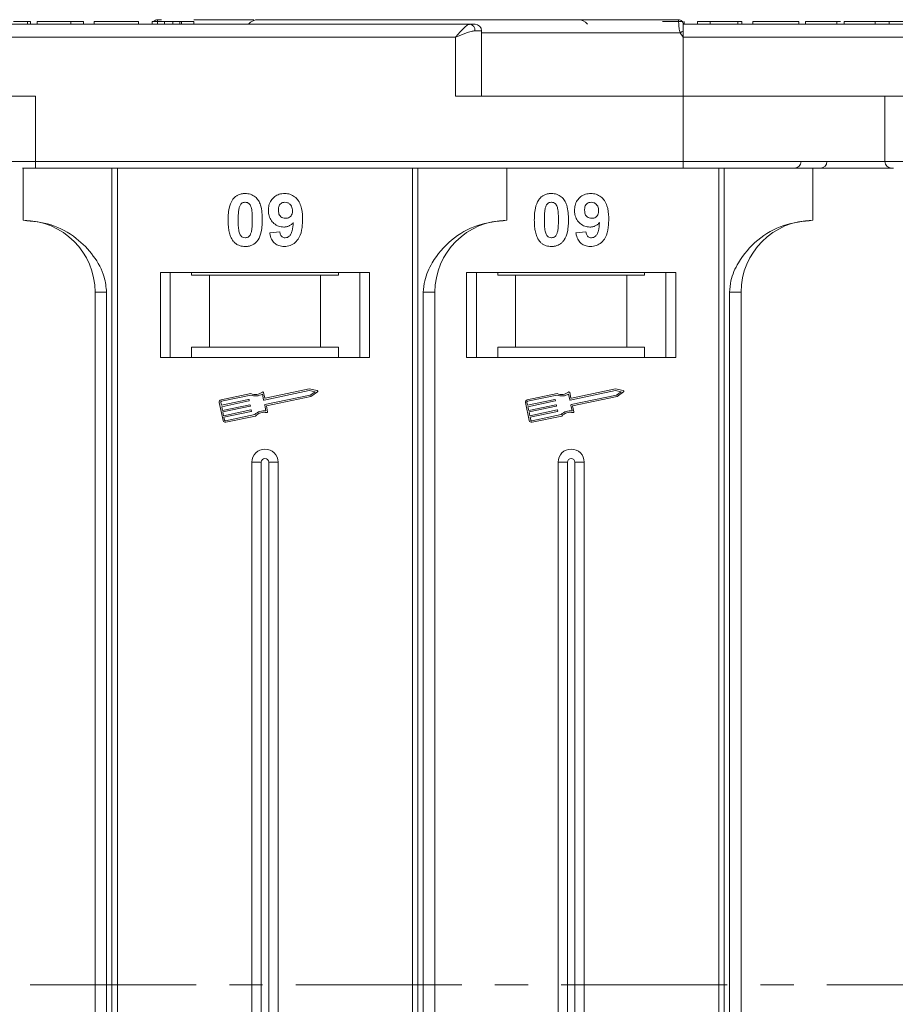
# Model space of a CAD drawing. Header units: millimetres. Extents: x 207 to 1682, y 260 to 1293.
# Tile 10 of 84: x 863 to 930, y 566 to 641. Entities that reach past the tile are written whole.
import ezdxf

# ---------------------------------------------------------------- set-up
doc = ezdxf.new("R2010")
doc.units = ezdxf.units.MM
doc.linetypes.add('CENTERX2', pattern=[20.32, 12.7, -2.54, 2.54, -2.54])

msp = doc.modelspace()

# ---------------------------------------------------------------- linework, layer by layer
at = {"color": 7, "linetype": 'Continuous', "lineweight": 15}
for p, q in [((873.848, 641.166), (873.545, 641.166)), ((873.545, 641.166), (873.545, 641.166)), ((913.415, 641.166), (913.415, 641.166)), ((897.455, 640.816), (846.765, 640.816)), ((863.606, 640.816), (863.606, 641.016)), ((863.829, 641.016), (863.829, 640.816)), ((873.195, 640.816), (863.829, 640.816)), ((864.342, 641.016), (864.342, 640.816)), ((864.342, 641.016), (866.906, 641.016)), ((866.906, 641.016), (866.906, 640.816)), ((866.906, 641.016), (867.868, 641.016)), ((867.868, 641.016), (867.868, 640.816)), ((868.701, 641.016), (868.701, 640.816)), ((868.701, 641.016), (872.099, 641.016)), ((872.099, 641.016), (872.099, 640.816)), ((873.124, 641.016), (873.124, 640.816)), ((873.124, 641.016), (874.086, 641.016)), ((874.086, 640.816), (874.086, 641.016)), ((874.723, 640.816), (874.723, 641.016)), ((875.238, 640.816), (875.238, 641.016)), ((875.368, 640.816), (875.368, 641.016)), ((875.368, 641.016), (876.329, 641.016)), ((876.329, 641.016), (876.329, 640.816)), ((898.337, 640.316), (897.828, 640.316)), ((898.337, 635.316), (898.337, 640.316)), ((913.727, 640.976), (913.727, 641.016)), ((926.086, 640.816), (913.765, 640.816)), ((964.455, 640.816), (913.765, 640.816)), ((913.836, 640.816), (913.836, 641.016)), ((914.861, 640.816), (914.861, 641.016)), ((914.861, 641.016), (915.823, 641.016)), ((915.823, 641.016), (915.823, 640.816)), ((915.823, 641.016), (917.938, 641.016)), ((917.938, 641.016), (917.938, 640.816)), ((917.938, 641.016), (918.259, 641.016)), ((918.259, 641.016), (918.259, 640.816)), ((919.092, 640.816), (919.092, 641.016)), ((919.092, 641.016), (922.618, 641.016)), ((922.618, 641.016), (922.618, 640.816)), ((923.131, 641.016), (923.131, 640.816)), ((925.509, 640.816), (925.509, 641.016)), ((925.796, 641.016), (925.509, 641.016)), ((926.086, 640.816), (926.086, 641.016)), ((929.868, 640.816), (927.047, 640.816)), ((928.465, 640.816), (928.465, 641.016)), ((929.518, 640.816), (929.518, 641.016)), ((846.765, 639.816), (896.337, 639.816)), ((896.337, 639.816), (896.337, 635.316)), ((913.531, 640.166), (898.337, 640.166)), ((913.765, 639.816), (913.531, 640.166)), ((913.765, 635.316), (913.765, 639.816)), ((913.765, 639.816), (963.337, 639.816)), ((864.194, 635.316), (846.765, 635.316)), ((864.194, 630.316), (864.194, 635.316)), ((896.337, 635.316), (913.765, 635.316)), ((913.765, 635.316), (913.765, 630.316)), ((931.194, 635.316), (913.765, 635.316)), ((929.194, 635.316), (929.194, 630.316)), ((864.194, 630.316), (862.194, 630.316)), ((863.265, 629.816), (863.265, 625.816)), ((913.765, 630.316), (864.194, 630.316)), ((864.194, 630.316), (864.194, 629.816)), ((864.194, 629.816), (913.765, 629.816)), ((870.058, 629.816), (870.058, 567.316)), ((870.477, 567.316), (870.477, 629.816)), ((893.053, 629.816), (893.053, 567.316)), ((893.472, 567.316), (893.472, 629.816)), ((900.265, 625.816), (900.265, 629.816)), ((913.765, 630.316), (913.765, 629.816)), ((929.194, 630.316), (913.765, 630.316)), ((916.483, 629.816), (916.483, 567.316)), ((916.902, 567.316), (916.902, 629.816)), ((923.695, 625.816), (923.695, 629.816)), ((931.194, 630.316), (929.194, 630.316)), ((882.124, 624.86), (882.894, 624.944)), ((905.554, 624.86), (906.323, 624.944)), ((889.765, 621.816), (873.765, 621.816)), ((873.765, 621.816), (873.765, 615.316)), ((874.515, 615.316), (874.515, 621.816)), ((876.152, 621.616), (876.152, 621.816)), ((876.152, 621.616), (877.515, 621.616)), ((877.515, 621.616), (877.515, 616.116)), ((886.015, 621.616), (877.515, 621.616)), ((886.015, 616.116), (886.015, 621.616)), ((886.015, 621.616), (887.379, 621.616)), ((887.379, 621.816), (887.379, 621.616)), ((889.015, 621.816), (889.015, 615.316)), ((889.765, 615.316), (889.765, 621.816)), ((913.195, 621.816), (897.195, 621.816)), ((897.195, 621.816), (897.195, 615.316)), ((897.945, 615.316), (897.945, 621.816)), ((899.581, 621.616), (899.581, 621.816)), ((899.581, 621.616), (900.945, 621.616)), ((900.945, 621.616), (900.945, 616.116)), ((909.445, 621.616), (900.945, 621.616)), ((909.445, 616.116), (909.445, 621.616)), ((909.445, 621.616), (910.808, 621.616)), ((910.808, 621.816), (910.808, 621.616)), ((912.445, 621.816), (912.445, 615.316)), ((913.195, 615.316), (913.195, 621.816)), ((868.765, 620.316), (869.651, 620.316)), ((868.765, 620.316), (868.765, 567.316)), ((869.651, 567.316), (869.651, 620.316)), ((893.88, 620.316), (893.88, 567.316)), ((894.765, 620.316), (893.88, 620.316)), ((894.765, 567.316), (894.765, 620.316)), ((917.309, 620.316), (917.309, 567.316)), ((918.195, 620.316), (917.309, 620.316)), ((918.195, 567.316), (918.195, 620.316)), ((876.152, 616.116), (876.152, 615.316)), ((877.515, 616.116), (876.152, 616.116)), ((886.015, 616.116), (877.515, 616.116)), ((887.379, 616.116), (886.015, 616.116)), ((887.379, 615.316), (887.379, 616.116)), ((900.945, 616.116), (899.581, 616.116)), ((899.581, 616.116), (899.581, 615.316)), ((909.445, 616.116), (900.945, 616.116)), ((910.808, 616.116), (909.445, 616.116)), ((910.808, 615.316), (910.808, 616.116)), ((873.765, 615.316), (889.765, 615.316)), ((897.195, 615.316), (913.195, 615.316)), ((880.683, 612.569), (878.405, 612.087)), ((880.672, 612.446), (878.429, 611.972)), ((881.658, 612.084), (881.564, 612.528)), ((881.748, 612.223), (881.66, 612.639)), ((885.154, 612.793), (881.692, 612.062)), ((881.765, 611.717), (885.227, 612.448)), ((885.153, 612.913), (881.783, 612.201)), ((885.754, 612.795), (885.153, 612.913)), ((885.596, 612.706), (885.154, 612.793)), ((885.227, 612.448), (885.596, 612.706)), ((885.274, 612.338), (885.776, 612.689)), ((904.113, 612.569), (901.834, 612.087)), ((904.101, 612.446), (901.858, 611.972)), ((905.087, 612.084), (904.993, 612.528)), ((905.178, 612.223), (905.09, 612.639)), ((908.583, 612.793), (905.122, 612.062)), ((905.195, 611.717), (908.656, 612.448)), ((908.582, 612.913), (905.213, 612.201)), ((909.184, 612.795), (908.582, 612.913)), ((909.025, 612.706), (908.583, 612.793)), ((908.656, 612.448), (909.025, 612.706)), ((908.704, 612.338), (909.206, 612.689)), ((878.269, 611.878), (878.56, 610.499)), ((878.384, 611.903), (878.432, 611.673)), ((878.432, 611.673), (880.515, 612.113)), ((880.539, 611.998), (878.457, 611.558)), ((878.517, 611.271), (880.6, 611.711)), ((880.55, 612.09), (880.562, 612.033)), ((880.635, 611.688), (880.647, 611.631)), ((881.836, 611.238), (881.743, 611.682)), ((881.876, 611.62), (885.274, 612.338)), ((901.698, 611.878), (901.99, 610.499)), ((901.813, 611.903), (901.862, 611.673)), ((901.862, 611.673), (903.944, 612.113)), ((903.969, 611.998), (901.886, 611.558)), ((901.947, 611.271), (904.029, 611.711)), ((903.979, 612.09), (903.991, 612.033)), ((904.064, 611.688), (904.076, 611.631)), ((905.266, 611.238), (905.172, 611.682)), ((905.305, 611.62), (908.704, 612.338)), ((878.457, 611.558), (878.517, 611.271)), ((880.624, 611.596), (878.541, 611.156)), ((878.541, 611.156), (878.602, 610.868)), ((878.602, 610.868), (880.685, 611.308)), ((880.709, 611.194), (878.626, 610.754)), ((878.745, 610.478), (880.987, 610.952)), ((880.72, 611.286), (880.732, 611.228)), ((881.97, 611.176), (881.876, 611.62)), ((901.886, 611.558), (901.947, 611.271)), ((904.054, 611.596), (901.971, 611.156)), ((901.971, 611.156), (902.032, 610.868)), ((902.032, 610.868), (904.114, 611.308)), ((904.139, 611.194), (902.056, 610.754)), ((902.174, 610.478), (904.417, 610.952)), ((904.149, 611.286), (904.161, 611.228)), ((905.399, 611.176), (905.305, 611.62)), ((878.626, 610.754), (878.675, 610.524)), ((878.769, 610.364), (881.047, 610.845)), ((902.056, 610.754), (902.105, 610.524)), ((902.198, 610.364), (904.477, 610.845)), ((880.765, 607.316), (880.765, 567.316)), ((880.765, 607.316), (881.48, 607.316)), ((881.48, 607.316), (881.48, 567.316)), ((882.05, 567.316), (882.05, 607.316)), ((882.765, 607.316), (882.05, 607.316)), ((882.765, 567.316), (882.765, 607.316)), ((904.195, 607.316), (904.195, 567.316)), ((904.195, 607.316), (904.91, 607.316)), ((904.91, 607.316), (904.91, 567.316)), ((905.48, 567.316), (905.48, 607.316)), ((906.195, 607.316), (905.48, 607.316)), ((906.195, 567.316), (906.195, 607.316)), ((868.765, 567.316), (868.765, 514.316)), ((869.651, 514.316), (869.651, 567.316)), ((870.058, 567.316), (870.058, 504.816)), ((870.477, 504.816), (870.477, 567.316)), ((880.765, 567.316), (880.765, 527.316)), ((881.48, 567.316), (881.48, 527.316)), ((882.05, 527.316), (882.05, 567.316)), ((882.765, 527.316), (882.765, 567.316)), ((893.053, 567.316), (893.053, 504.816)), ((893.472, 504.816), (893.472, 567.316)), ((893.88, 567.316), (893.88, 514.316)), ((894.765, 514.316), (894.765, 567.316)), ((904.195, 567.316), (904.195, 527.316)), ((904.91, 567.316), (904.91, 527.316)), ((905.48, 527.316), (905.48, 567.316)), ((906.195, 527.316), (906.195, 567.316)), ((916.483, 567.316), (916.483, 504.816)), ((916.902, 504.816), (916.902, 567.316)), ((917.309, 567.316), (917.309, 514.316)), ((918.195, 514.316), (918.195, 567.316))]:
    msp.add_line(p, q, dxfattribs=at)
at = {"color": 1, "linetype": 'CENTERX2', "lineweight": 13}
msp.add_line((1506.419, 567.316), (668.336, 567.316), dxfattribs=at)
at = {"color": 7, "linetype": 'Continuous', "lineweight": 15, "flags": 128}
msp.add_lwpolyline([(913.765, 640.816), (913.765, 640.816)], dxfattribs=at)
at = {"color": 7, "linetype": 'Continuous', "lineweight": 15}
for centre, radius, start, end in [((873.545, 640.816), 0.35, 89.99817, 145.14923), ((881.265, 640.166), 1, 90, 139.04573), ((905.695, 640.166), 1, 40.5416, 90), ((913.415, 640.816), 0.35, 0.00057, 90.00191), ((897.38, 640.371), 0.451, 352.91869, 80.47981), ((897.837, 640.316), 0.5, 0, 90), ((949.309, 573.238), 75.89, 117.92809, 118.12821), ((922.283, 630.316), 0.5, 270, 0), ((924.266, 630.316), 0.5, 270, 0), ((929.694, 630.316), 0.5, 180, 270), ((863.265, 620.316), 5.5, 0, 90), ((900.265, 620.316), 5.5, 90, 180), ((923.695, 620.316), 5.5, 90, 180), ((881.037, 613.367), 0.99, 248.37041, 302.16635), ((881.037, 613.367), 0.873, 246.11204, 307.44471), ((881.603, 612.627), 0.0587, 11.9297, 127.44471), ((885.743, 612.737), 0.0587, 304.95116, 78.90824), ((904.466, 613.367), 0.99, 248.37041, 302.16635), ((904.466, 613.367), 0.873, 246.11204, 307.44471), ((905.033, 612.627), 0.0587, 11.9297, 127.44471), ((909.172, 612.737), 0.0587, 304.95116, 78.90824), ((878.441, 611.915), 0.176, 101.9297, 191.9297), ((878.441, 611.915), 0.0587, 101.9297, 191.9297), ((880.521, 612.084), 0.0294, 11.9297, 101.9297), ((880.533, 612.027), 0.0294, 281.9297, 11.9297), ((880.606, 611.682), 0.0294, 11.9297, 101.9297), ((881.686, 612.09), 0.0294, 191.9297, 281.9297), ((881.771, 611.688), 0.0294, 101.9297, 191.9297), ((881.777, 612.229), 0.0294, 191.9297, 281.9297), ((901.871, 611.915), 0.176, 101.9297, 191.9297), ((901.871, 611.915), 0.0587, 101.9297, 191.9297), ((903.95, 612.084), 0.0294, 11.9297, 101.9297), ((903.963, 612.027), 0.0294, 281.9297, 11.9297), ((904.035, 611.682), 0.0294, 11.9297, 101.9297), ((905.116, 612.09), 0.0294, 191.9297, 281.9297), ((905.201, 611.688), 0.0294, 101.9297, 191.9297), ((905.207, 612.229), 0.0294, 191.9297, 281.9297), ((880.618, 611.624), 0.0294, 281.9297, 11.9297), ((880.691, 611.28), 0.0294, 11.9297, 101.9297), ((880.703, 611.222), 0.0294, 281.9297, 11.9297), ((881.693, 610.258), 0.99, 81.69305, 135.48899), ((881.693, 610.258), 0.873, 76.41469, 137.74736), ((881.912, 611.164), 0.0587, 256.41469, 11.9297), ((904.047, 611.624), 0.0294, 281.9297, 11.9297), ((904.12, 611.28), 0.0294, 11.9297, 101.9297), ((904.132, 611.222), 0.0294, 281.9297, 11.9297), ((905.123, 610.258), 0.99, 81.69305, 135.48899), ((905.123, 610.258), 0.873, 76.41469, 137.74736), ((905.342, 611.164), 0.0587, 256.41469, 11.9297), ((878.732, 610.536), 0.176, 191.9297, 281.9297), ((878.732, 610.536), 0.0587, 191.9297, 281.9297), ((902.162, 610.536), 0.176, 191.9297, 281.9297), ((902.162, 610.536), 0.0587, 191.9297, 281.9297), ((881.765, 607.316), 1, 0, 180), ((905.195, 607.316), 1, 0, 180), ((881.765, 607.316), 0.285, 0, 180), ((905.195, 607.316), 0.285, 0, 180)]:
    msp.add_arc(centre, radius, start, end, dxfattribs=at)
for points, knots in [([(873.545, 641.166), (873.545, 641.158), (873.546, 641.145), (873.544, 641.041), (873.544, 640.929), (873.538, 640.834), (873.537, 640.816)], [0, 0, 0, 0, 0.316913, 0.576202, 0.920428, 1, 1, 1, 1]), ([(880.915, 641.166), (879.775, 641.166), (878.262, 641.166), (876.711, 641.166), (876.329, 641.166)], [0, 0, 0, 0, 0.753822, 1, 1, 1, 1]), ([(913.415, 641.166), (912.102, 641.166), (909.437, 641.166), (905.447, 641.166), (901.804, 641.166), (898.568, 641.166), (895.743, 641.166), (893.082, 641.166), (889.803, 641.166), (887.015, 641.166), (884.813, 641.166), (883.342, 641.166), (882.176, 641.166), (881.405, 641.166), (881.311, 641.166), (881.265, 641.166)], [0, 0, 0, 0, 0.077724, 0.157824, 0.240135, 0.304454, 0.368763, 0.43443, 0.500087, 0.631237, 0.695556, 0.759865, 0.842185, 0.922283, 1, 1, 1, 1]), ([(913.531, 640.166), (913.514, 640.222), (913.477, 640.345), (913.448, 640.531), (913.429, 640.713), (913.417, 640.896), (913.415, 641.042), (913.414, 641.145), (913.415, 641.158), (913.415, 641.166)], [0, 0, 0, 0, 0.1117977, 0.2443303, 0.368648, 0.5004012, 0.6872226, 0.8279677, 1, 1, 1, 1]), ([(863.606, 641.016), (863.546, 641.016), (863.426, 641.016), (863.109, 641.016), (862.789, 641.016), (862.547, 641.016), (862.518, 641.016)], [0, 0, 0, 0, 0.250896, 0.502166, 0.940512, 1, 1, 1, 1]), ([(863.829, 641.016), (863.829, 641.016), (863.828, 641.016), (863.813, 641.016), (863.789, 641.016), (863.747, 641.016), (863.691, 641.016), (863.634, 641.016), (863.606, 641.016)], [0, 0, 0, 0, 0.15395, 0.308181, 0.478699, 0.649961, 0.824203, 1, 1, 1, 1]), ([(874.723, 641.016), (874.636, 641.016), (874.496, 641.016), (874.321, 641.016), (874.202, 641.016), (874.092, 641.016), (874.088, 641.016), (874.086, 641.016)], [0, 0, 0, 0, 0.189329, 0.302222, 0.415612, 0.548732, 1, 1, 1, 1]), ([(875.238, 641.016), (875.197, 641.016), (875.121, 641.016), (874.951, 641.016), (874.816, 641.016), (874.74, 641.016), (874.723, 641.016)], [0, 0, 0, 0, 0.330398, 0.624767, 0.917361, 1, 1, 1, 1]), ([(875.368, 641.016), (875.366, 641.016), (875.363, 641.016), (875.354, 641.016), (875.34, 641.016), (875.319, 641.016), (875.289, 641.016), (875.255, 641.016), (875.238, 641.016)], [0, 0, 0, 0, 0.155996, 0.312125, 0.480895, 0.650212, 0.823248, 1, 1, 1, 1]), ([(896.337, 639.816), (896.443, 639.938), (896.654, 640.183), (896.964, 640.513), (897.243, 640.763), (897.387, 640.799), (897.455, 640.816)], [0, 0, 0, 0, 0.251131, 0.501805, 0.765641, 1, 1, 1, 1]), ([(897.828, 640.316), (897.733, 640.306), (897.523, 640.284), (897.025, 640.112), (896.607, 639.932), (896.337, 639.816)], [0, 0, 0, 0, 0.227063, 0.501587, 1, 1, 1, 1]), ([(913.727, 641.016), (913.673, 641.016), (913.565, 641.016), (913.261, 641.016), (912.796, 641.016), (912.409, 641.016), (912.175, 641.016)], [0, 0, 0, 0, 0.20646, 0.413515, 0.645211, 1, 1, 1, 1]), ([(913.765, 640.816), (913.765, 640.805), (913.765, 640.782), (913.765, 640.61), (913.765, 640.425), (913.765, 640.309), (913.765, 640.29)], [0, 0, 0, 0, 0.313357, 0.626713, 0.94007, 1, 1, 1, 1]), ([(925.509, 641.016), (925.376, 641.016), (924.972, 641.016), (924.312, 641.016), (923.69, 641.016), (923.265, 641.016), (923.14, 641.016), (923.132, 641.016), (923.131, 641.016)], [0, 0, 0, 0, 0.102171, 0.30922, 0.51365, 0.692275, 0.932413, 1, 1, 1, 1]), ([(928.465, 641.016), (928.331, 641.016), (927.927, 641.016), (927.273, 641.016), (926.655, 641.016), (926.227, 641.016), (926.096, 641.016), (926.088, 641.016), (926.086, 641.016)], [0, 0, 0, 0, 0.101398, 0.306996, 0.506144, 0.685262, 0.924557, 1, 1, 1, 1]), ([(929.518, 641.016), (929.456, 641.016), (929.332, 641.016), (929.148, 641.016), (928.972, 641.016), (928.805, 641.016), (928.635, 641.016), (928.522, 641.016), (928.465, 641.016)], [0, 0, 0, 0, 0.185429, 0.37219, 0.527708, 0.683877, 0.841678, 1, 1, 1, 1]), ([(930.606, 641.016), (930.546, 641.016), (930.426, 641.016), (930.109, 641.016), (929.789, 641.016), (929.547, 641.016), (929.518, 641.016)], [0, 0, 0, 0, 0.250896, 0.502166, 0.940512, 1, 1, 1, 1]), ([(863.212, 629.816), (863.233, 629.816), (863.364, 629.816), (863.71, 629.816), (864.036, 629.816), (864.194, 629.816)], [0, 0, 0, 0, 0.086648, 0.555949, 1, 1, 1, 1]), ([(913.765, 629.816), (915.107, 629.816), (917.83, 629.816), (921.918, 629.816), (925.641, 629.816), (928.301, 629.816), (929.558, 629.816), (929.862, 629.816)], [0, 0, 0, 0, 0.239024, 0.485461, 0.738838, 0.936895, 1, 1, 1, 1]), ([(879.341, 627.461), (879.385, 627.511), (879.475, 627.613), (879.644, 627.728), (879.833, 627.811), (880.002, 627.849), (880.143, 627.864), (880.216, 627.866), (880.252, 627.867)], [0, 0, 0, 0, 0.193776, 0.3936, 0.587864, 0.788908, 0.894169, 1, 1, 1, 1]), ([(880.252, 627.867), (880.388, 627.857), (880.66, 627.836), (881.012, 627.638), (881.283, 627.344), (881.535, 626.744), (881.55, 626.221), (881.56, 625.835)], [0, 0, 0, 0, 0.147566, 0.296688, 0.431278, 0.580404, 1, 1, 1, 1]), ([(882.022, 626.562), (882.029, 626.697), (882.045, 626.967), (882.212, 627.347), (882.492, 627.643), (882.863, 627.837), (883.137, 627.857), (883.28, 627.867)], [0, 0, 0, 0, 0.197927, 0.397728, 0.597413, 0.790584, 1, 1, 1, 1]), ([(883.28, 627.867), (883.415, 627.856), (883.687, 627.835), (884.047, 627.633), (884.339, 627.327), (884.578, 626.793), (884.633, 626.283), (884.637, 625.928), (884.637, 625.869)], [0, 0, 0, 0, 0.148288, 0.297745, 0.443713, 0.607791, 0.934708, 1, 1, 1, 1]), ([(902.77, 627.461), (902.814, 627.511), (902.905, 627.613), (903.073, 627.728), (903.262, 627.811), (903.431, 627.849), (903.573, 627.864), (903.645, 627.866), (903.682, 627.867)], [0, 0, 0, 0, 0.193776, 0.3936, 0.587864, 0.788908, 0.894169, 1, 1, 1, 1]), ([(903.682, 627.867), (903.817, 627.857), (904.089, 627.836), (904.442, 627.638), (904.713, 627.344), (904.965, 626.744), (904.979, 626.221), (904.99, 625.835)], [0, 0, 0, 0, 0.147566, 0.296688, 0.431278, 0.580404, 1, 1, 1, 1]), ([(905.451, 626.562), (905.459, 626.697), (905.474, 626.967), (905.641, 627.347), (905.921, 627.643), (906.292, 627.837), (906.567, 627.857), (906.709, 627.867)], [0, 0, 0, 0, 0.197927, 0.397728, 0.597413, 0.790584, 1, 1, 1, 1]), ([(906.709, 627.867), (906.845, 627.856), (907.116, 627.835), (907.476, 627.633), (907.768, 627.327), (908.008, 626.793), (908.062, 626.283), (908.066, 625.928), (908.067, 625.869)], [0, 0, 0, 0, 0.148288, 0.297745, 0.443713, 0.607791, 0.934708, 1, 1, 1, 1]), ([(878.945, 625.843), (878.947, 625.976), (878.952, 626.28), (879.024, 626.809), (879.165, 627.231), (879.323, 627.438), (879.341, 627.461)], [0, 0, 0, 0, 0.236731, 0.537555, 0.949668, 1, 1, 1, 1]), ([(879.714, 625.843), (879.715, 625.91), (879.716, 626.043), (879.721, 626.223), (879.731, 626.385), (879.745, 626.526), (879.764, 626.668), (879.788, 626.761), (879.8, 626.808)], [0, 0, 0, 0, 0.2059417, 0.4119594, 0.558149, 0.7045024, 0.8518015, 1, 1, 1, 1]), ([(879.8, 626.808), (879.823, 626.877), (879.861, 626.989), (879.97, 627.115), (880.093, 627.181), (880.192, 627.198), (880.246, 627.2), (880.252, 627.2)], [0, 0, 0, 0, 0.334804, 0.542561, 0.750382, 0.970721, 1, 1, 1, 1]), ([(880.252, 627.2), (880.309, 627.195), (880.412, 627.185), (880.543, 627.108), (880.656, 626.961), (880.752, 626.686), (880.786, 626.294), (880.789, 625.994), (880.791, 625.843)], [0, 0, 0, 0, 0.104614, 0.188814, 0.273512, 0.444127, 0.719481, 1, 1, 1, 1]), ([(882.791, 626.602), (882.795, 626.688), (882.801, 626.827), (882.876, 627.006), (882.985, 627.113), (883.128, 627.187), (883.235, 627.195), (883.295, 627.2)], [0, 0, 0, 0, 0.29132, 0.465539, 0.641632, 0.798664, 1, 1, 1, 1]), ([(883.295, 627.2), (883.363, 627.193), (883.5, 627.179), (883.674, 627.062), (883.802, 626.904), (883.86, 626.721), (883.865, 626.601), (883.868, 626.545)], [0, 0, 0, 0, 0.207955, 0.420406, 0.62732, 0.827707, 1, 1, 1, 1]), ([(902.374, 625.843), (902.377, 625.976), (902.382, 626.28), (902.454, 626.809), (902.594, 627.231), (902.753, 627.438), (902.77, 627.461)], [0, 0, 0, 0, 0.236731, 0.537555, 0.949668, 1, 1, 1, 1]), ([(903.144, 625.843), (903.144, 625.91), (903.145, 626.043), (903.151, 626.223), (903.161, 626.385), (903.175, 626.526), (903.194, 626.668), (903.217, 626.761), (903.229, 626.808)], [0, 0, 0, 0, 0.2059417, 0.4119594, 0.558149, 0.7045024, 0.8518015, 1, 1, 1, 1]), ([(903.229, 626.808), (903.253, 626.877), (903.291, 626.989), (903.399, 627.115), (903.523, 627.181), (903.622, 627.198), (903.676, 627.2), (903.682, 627.2)], [0, 0, 0, 0, 0.334804, 0.542561, 0.750382, 0.970721, 1, 1, 1, 1]), ([(903.682, 627.2), (903.739, 627.195), (903.841, 627.185), (903.973, 627.108), (904.086, 626.961), (904.182, 626.686), (904.216, 626.294), (904.219, 625.994), (904.22, 625.843)], [0, 0, 0, 0, 0.104614, 0.188814, 0.273512, 0.444127, 0.719481, 1, 1, 1, 1]), ([(906.22, 626.602), (906.224, 626.688), (906.231, 626.827), (906.305, 627.006), (906.415, 627.113), (906.558, 627.187), (906.665, 627.195), (906.724, 627.2)], [0, 0, 0, 0, 0.29132, 0.465539, 0.641632, 0.798664, 1, 1, 1, 1]), ([(906.724, 627.2), (906.792, 627.193), (906.929, 627.179), (907.103, 627.062), (907.232, 626.904), (907.289, 626.721), (907.295, 626.601), (907.297, 626.545)], [0, 0, 0, 0, 0.207955, 0.420406, 0.62732, 0.827707, 1, 1, 1, 1]), ([(883.204, 625.303), (883.068, 625.315), (882.796, 625.34), (882.445, 625.556), (882.178, 625.862), (882.039, 626.216), (882.027, 626.458), (882.022, 626.562)], [0, 0, 0, 0, 0.210189, 0.421773, 0.623603, 0.837034, 1, 1, 1, 1]), ([(883.333, 625.969), (883.266, 625.975), (883.14, 625.986), (882.977, 626.08), (882.865, 626.211), (882.8, 626.392), (882.794, 626.523), (882.791, 626.602)], [0, 0, 0, 0, 0.213937, 0.398075, 0.583091, 0.751666, 1, 1, 1, 1]), ([(883.868, 626.545), (883.863, 626.465), (883.856, 626.332), (883.769, 626.164), (883.649, 626.054), (883.499, 625.98), (883.389, 625.973), (883.333, 625.969)], [0, 0, 0, 0, 0.2673945, 0.4472142, 0.6271221, 0.8130653, 1, 1, 1, 1]), ([(906.633, 625.303), (906.497, 625.315), (906.225, 625.34), (905.874, 625.556), (905.607, 625.862), (905.469, 626.216), (905.456, 626.458), (905.451, 626.562)], [0, 0, 0, 0, 0.210189, 0.421773, 0.623603, 0.837034, 1, 1, 1, 1]), ([(906.763, 625.969), (906.695, 625.975), (906.569, 625.986), (906.406, 626.08), (906.295, 626.211), (906.23, 626.392), (906.224, 626.523), (906.22, 626.602)], [0, 0, 0, 0, 0.213937, 0.398075, 0.583091, 0.751666, 1, 1, 1, 1]), ([(907.297, 626.545), (907.293, 626.465), (907.285, 626.332), (907.199, 626.164), (907.078, 626.054), (906.929, 625.98), (906.818, 625.973), (906.763, 625.969)], [0, 0, 0, 0, 0.2673945, 0.4472142, 0.6271221, 0.8130653, 1, 1, 1, 1]), ([(869.651, 620.316), (869.607, 620.706), (869.496, 621.705), (868.672, 623.159), (867.302, 624.572), (865.437, 625.609), (863.987, 625.747), (863.265, 625.816)], [0, 0, 0, 0, 0.125713, 0.321276, 0.524466, 0.763484, 1, 1, 1, 1]), ([(879.337, 624.227), (879.298, 624.281), (879.219, 624.39), (879.111, 624.627), (879.02, 624.935), (878.971, 625.272), (878.948, 625.576), (878.946, 625.754), (878.945, 625.843)], [0, 0, 0, 0, 0.118441, 0.239346, 0.459593, 0.684925, 0.84224, 1, 1, 1, 1]), ([(880.252, 624.482), (880.184, 624.49), (880.074, 624.504), (879.946, 624.592), (879.841, 624.744), (879.749, 625.019), (879.72, 625.409), (879.716, 625.698), (879.714, 625.843)], [0, 0, 0, 0, 0.12537, 0.20229, 0.279179, 0.464758, 0.730582, 1, 1, 1, 1]), ([(880.791, 625.843), (880.79, 625.776), (880.789, 625.643), (880.784, 625.462), (880.774, 625.3), (880.759, 625.158), (880.741, 625.015), (880.717, 624.922), (880.705, 624.875)], [0, 0, 0, 0, 0.20527, 0.410616, 0.55715, 0.703844, 0.851471, 1, 1, 1, 1]), ([(881.56, 625.835), (881.558, 625.701), (881.553, 625.398), (881.482, 624.879), (881.344, 624.459), (881.187, 624.252), (881.164, 624.222)], [0, 0, 0, 0, 0.237281, 0.538591, 0.932677, 1, 1, 1, 1]), ([(883.926, 625.638), (883.88, 625.589), (883.786, 625.49), (883.639, 625.401), (883.513, 625.35), (883.414, 625.322), (883.31, 625.306), (883.239, 625.304), (883.204, 625.303)], [0, 0, 0, 0, 0.243491, 0.496266, 0.61821, 0.741704, 0.870158, 1, 1, 1, 1]), ([(884.637, 625.869), (884.634, 625.736), (884.625, 625.335), (884.535, 624.779), (884.257, 624.27), (883.91, 623.968), (883.54, 623.83), (883.307, 623.819), (883.222, 623.816)], [0, 0, 0, 0, 0.142337, 0.429127, 0.589943, 0.751205, 0.909895, 1, 1, 1, 1]), ([(883.321, 624.482), (883.375, 624.488), (883.483, 624.499), (883.635, 624.598), (883.776, 624.768), (883.885, 625.129), (883.91, 625.431), (883.926, 625.638)], [0, 0, 0, 0, 0.112015, 0.224355, 0.367768, 0.565827, 1, 1, 1, 1]), ([(900.265, 625.816), (899.505, 625.739), (897.985, 625.586), (895.963, 624.397), (894.632, 622.846), (893.971, 621.402), (893.905, 620.61), (893.88, 620.316)], [0, 0, 0, 0, 0.249096, 0.498243, 0.745205, 0.90541, 1, 1, 1, 1]), ([(902.767, 624.227), (902.728, 624.281), (902.648, 624.39), (902.54, 624.627), (902.45, 624.935), (902.4, 625.272), (902.378, 625.576), (902.375, 625.754), (902.374, 625.843)], [0, 0, 0, 0, 0.118441, 0.239346, 0.459593, 0.684925, 0.84224, 1, 1, 1, 1]), ([(903.682, 624.482), (903.614, 624.49), (903.503, 624.504), (903.375, 624.592), (903.271, 624.744), (903.178, 625.019), (903.15, 625.409), (903.146, 625.698), (903.144, 625.843)], [0, 0, 0, 0, 0.12537, 0.20229, 0.279179, 0.464758, 0.730582, 1, 1, 1, 1]), ([(904.22, 625.843), (904.22, 625.776), (904.219, 625.643), (904.213, 625.462), (904.203, 625.3), (904.189, 625.158), (904.17, 625.015), (904.147, 624.922), (904.135, 624.875)], [0, 0, 0, 0, 0.20527, 0.410616, 0.55715, 0.703844, 0.851471, 1, 1, 1, 1]), ([(904.99, 625.835), (904.987, 625.701), (904.982, 625.398), (904.912, 624.879), (904.773, 624.459), (904.617, 624.252), (904.594, 624.222)], [0, 0, 0, 0, 0.237281, 0.538591, 0.932677, 1, 1, 1, 1]), ([(907.356, 625.638), (907.31, 625.589), (907.216, 625.49), (907.069, 625.401), (906.942, 625.35), (906.843, 625.322), (906.739, 625.306), (906.669, 625.304), (906.633, 625.303)], [0, 0, 0, 0, 0.243491, 0.496266, 0.61821, 0.741704, 0.870158, 1, 1, 1, 1]), ([(908.067, 625.869), (908.064, 625.736), (908.055, 625.335), (907.964, 624.779), (907.686, 624.27), (907.339, 623.968), (906.969, 623.83), (906.736, 623.819), (906.652, 623.816)], [0, 0, 0, 0, 0.142337, 0.429127, 0.589943, 0.751205, 0.909895, 1, 1, 1, 1]), ([(906.75, 624.482), (906.804, 624.488), (906.912, 624.499), (907.064, 624.598), (907.205, 624.768), (907.315, 625.129), (907.339, 625.431), (907.356, 625.638)], [0, 0, 0, 0, 0.112015, 0.224355, 0.367768, 0.565827, 1, 1, 1, 1]), ([(923.695, 625.816), (922.935, 625.739), (921.415, 625.586), (919.393, 624.397), (918.061, 622.846), (917.401, 621.402), (917.334, 620.61), (917.309, 620.316)], [0, 0, 0, 0, 0.249096, 0.498243, 0.745205, 0.90541, 1, 1, 1, 1]), ([(880.705, 624.875), (880.682, 624.806), (880.644, 624.694), (880.536, 624.569), (880.415, 624.503), (880.315, 624.485), (880.261, 624.483), (880.252, 624.482)], [0, 0, 0, 0, 0.3336776, 0.5404125, 0.7472639, 0.9612091, 1, 1, 1, 1]), ([(883.222, 623.816), (883.086, 623.827), (882.84, 623.847), (882.527, 624.029), (882.284, 624.309), (882.17, 624.606), (882.134, 624.806), (882.124, 624.86)], [0, 0, 0, 0, 0.2427882, 0.4388655, 0.6348012, 0.9009361, 1, 1, 1, 1]), ([(882.894, 624.944), (882.907, 624.864), (882.928, 624.741), (883.018, 624.597), (883.122, 624.519), (883.229, 624.486), (883.295, 624.483), (883.321, 624.482)], [0, 0, 0, 0, 0.3447142, 0.5290593, 0.7142089, 0.8921959, 1, 1, 1, 1]), ([(904.135, 624.875), (904.111, 624.806), (904.073, 624.694), (903.966, 624.569), (903.844, 624.503), (903.745, 624.485), (903.69, 624.483), (903.682, 624.482)], [0, 0, 0, 0, 0.3336776, 0.5404125, 0.7472639, 0.9612091, 1, 1, 1, 1]), ([(906.652, 623.816), (906.516, 623.827), (906.27, 623.847), (905.956, 624.029), (905.714, 624.309), (905.599, 624.606), (905.563, 624.806), (905.554, 624.86)], [0, 0, 0, 0, 0.2427882, 0.4388655, 0.6348012, 0.9009361, 1, 1, 1, 1]), ([(906.323, 624.944), (906.336, 624.864), (906.357, 624.741), (906.447, 624.597), (906.552, 624.519), (906.658, 624.486), (906.725, 624.483), (906.75, 624.482)], [0, 0, 0, 0, 0.3447142, 0.5290593, 0.7142089, 0.8921959, 1, 1, 1, 1]), ([(880.252, 623.816), (880.186, 623.818), (880.051, 623.822), (879.853, 623.866), (879.663, 623.944), (879.518, 624.043), (879.411, 624.141), (879.362, 624.198), (879.337, 624.227)], [0, 0, 0, 0, 0.192635, 0.388697, 0.582015, 0.783044, 0.890959, 1, 1, 1, 1]), ([(881.164, 624.222), (881.12, 624.172), (881.03, 624.07), (880.861, 623.954), (880.672, 623.871), (880.503, 623.833), (880.362, 623.818), (880.289, 623.816), (880.252, 623.816)], [0, 0, 0, 0, 0.193769, 0.393564, 0.587886, 0.789131, 0.894283, 1, 1, 1, 1]), ([(903.682, 623.816), (903.615, 623.818), (903.48, 623.822), (903.282, 623.866), (903.092, 623.944), (902.947, 624.043), (902.84, 624.141), (902.791, 624.198), (902.767, 624.227)], [0, 0, 0, 0, 0.192635, 0.388697, 0.582015, 0.783044, 0.890959, 1, 1, 1, 1]), ([(904.594, 624.222), (904.549, 624.172), (904.459, 624.07), (904.291, 623.954), (904.102, 623.871), (903.932, 623.833), (903.791, 623.818), (903.718, 623.816), (903.682, 623.816)], [0, 0, 0, 0, 0.193769, 0.393564, 0.587886, 0.789131, 0.894283, 1, 1, 1, 1])]:
    msp.add_open_spline(points, degree=3, knots=knots, dxfattribs=at)
for points in [[(897.455, 640.816), (897.565, 640.816), (897.784, 640.816), (897.819, 640.816), (897.837, 640.816)], [(913.765, 640.29), (913.765, 640.215), (913.765, 640.064), (913.765, 639.898), (913.765, 639.816)]]:
    msp.add_open_spline(points, degree=3, dxfattribs=at)

doc.saveas('drawing.dxf')
